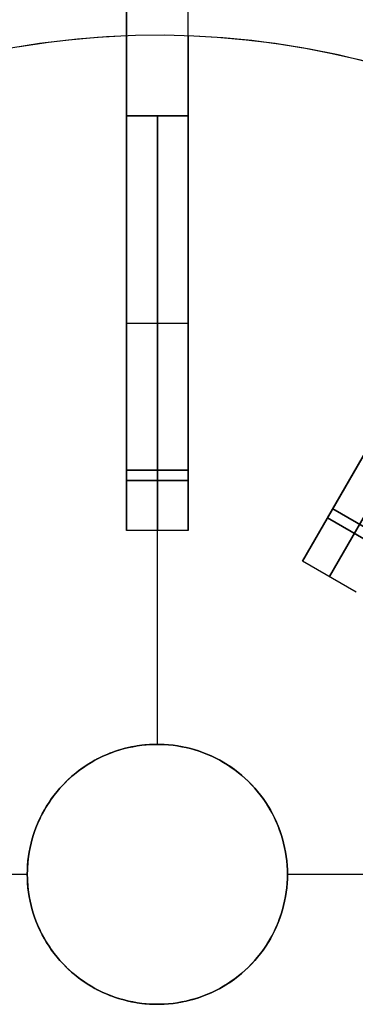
# Model space of a CAD drawing. Header units: millimetres. Extents: x 292 to 849, y 1637 to 2194.
# Tile 4 of 7: x 544 to 609, y 1890 to 2081. Entities that reach past the tile are written whole.
import ezdxf

# ---------------------------------------------------------------- set-up
doc = ezdxf.new("R2010")
doc.units = ezdxf.units.MM
for name, color, linetype in [('Core_Sketch1', 7, 'Continuous'), ('Core_Sketch2', 7, 'Continuous'), ('Rib_Sketch1', 7, 'Continuous'), ('Rib_Sketch4', 7, 'Continuous')]:
    doc.layers.add(name, color=color, linetype=linetype)

msp = doc.modelspace()

# ---------------------------------------------------------------- linework, layer by layer
at = {"color": 0, "linetype": 'ByBlock', "lineweight": -2}
for points in [[(564.78, 2012.32), (564.78, 2193.65)], [(576.78, 2012.32), (576.78, 2193.65)], [(564.78, 2077.83), (559.16, 2077.53), (553.56, 2077.03), (547.97, 2076.33), (542.41, 2075.45), (536.89, 2074.37), (531.41, 2073.1), (525.97, 2071.65), (520.59, 2070), (515.26, 2068.17), (510.01, 2066.16), (504.82, 2063.97), (499.72, 2061.6), (494.7, 2059.05)], [(564.78, 2077.83), (559.16, 2077.53), (553.56, 2077.03), (547.97, 2076.33), (542.41, 2075.45), (536.89, 2074.37), (531.41, 2073.1), (525.97, 2071.65), (520.59, 2070), (515.26, 2068.17), (510.01, 2066.16), (504.82, 2063.97), (499.72, 2061.6), (494.7, 2059.05)], [(564.78, 2077.83), (559.16, 2077.53), (553.56, 2077.03), (547.97, 2076.33), (542.41, 2075.45), (536.89, 2074.37), (531.41, 2073.1), (525.97, 2071.65), (520.59, 2070), (515.26, 2068.17), (510.01, 2066.16), (504.82, 2063.97), (499.72, 2061.6), (494.7, 2059.05)], [(564.78, 2077.83), (559.16, 2077.53), (553.56, 2077.03), (547.97, 2076.33), (542.41, 2075.45), (536.89, 2074.37), (531.41, 2073.1), (525.97, 2071.65), (520.59, 2070), (515.26, 2068.17), (510.01, 2066.16), (504.82, 2063.97), (499.72, 2061.6), (494.7, 2059.05)], [(564.78, 2077.83), (559.16, 2077.53), (553.56, 2077.03), (547.97, 2076.33), (542.41, 2075.45), (536.89, 2074.37), (531.41, 2073.1), (525.97, 2071.65), (520.59, 2070), (515.26, 2068.17), (510.01, 2066.16), (504.82, 2063.97), (499.72, 2061.6), (494.7, 2059.05)], [(564.78, 2077.83), (559.16, 2077.53), (553.56, 2077.03), (547.97, 2076.33), (542.41, 2075.45), (536.89, 2074.37), (531.41, 2073.1), (525.97, 2071.65), (520.59, 2070), (515.26, 2068.17), (510.01, 2066.16), (504.82, 2063.97), (499.72, 2061.6), (494.7, 2059.05)], [(564.78, 2077.83), (564.78, 2029.94)], [(564.78, 2029.94), (564.78, 2077.83)], [(564.78, 2077.83), (564.78, 2029.94)], [(564.78, 2029.94), (564.78, 2077.83)], [(646.86, 2059.05), (641.85, 2061.6), (636.74, 2063.97), (631.56, 2066.16), (626.3, 2068.17), (620.98, 2070), (615.6, 2071.65), (610.16, 2073.1), (604.68, 2074.37), (599.15, 2075.45), (593.59, 2076.33), (588.01, 2077.03), (582.4, 2077.53), (576.78, 2077.83)], [(646.86, 2059.05), (641.85, 2061.6), (636.74, 2063.97), (631.56, 2066.16), (626.3, 2068.17), (620.98, 2070), (615.6, 2071.65), (610.16, 2073.1), (604.68, 2074.37), (599.15, 2075.45), (593.59, 2076.33), (588.01, 2077.03), (582.4, 2077.53), (576.78, 2077.83)], [(646.86, 2059.05), (641.85, 2061.6), (636.74, 2063.97), (631.56, 2066.16), (626.3, 2068.17), (620.98, 2070), (615.6, 2071.65), (610.16, 2073.1), (604.68, 2074.37), (599.15, 2075.45), (593.59, 2076.33), (588.01, 2077.03), (582.4, 2077.53), (576.78, 2077.83)], [(646.86, 2059.05), (641.85, 2061.6), (636.74, 2063.97), (631.56, 2066.16), (626.3, 2068.17), (620.98, 2070), (615.6, 2071.65), (610.16, 2073.1), (604.68, 2074.37), (599.15, 2075.45), (593.59, 2076.33), (588.01, 2077.03), (582.4, 2077.53), (576.78, 2077.83)], [(576.78, 2029.94), (576.78, 2077.83)], [(576.78, 2077.83), (576.78, 2029.94)], [(576.78, 2029.94), (576.78, 2077.83)], [(576.78, 2077.83), (576.78, 2029.94)], [(646.86, 2059.05), (641.85, 2061.6), (636.74, 2063.97), (631.56, 2066.16), (626.3, 2068.17), (620.98, 2070), (615.6, 2071.65), (610.16, 2073.1), (604.68, 2074.37), (599.15, 2075.45), (593.59, 2076.33), (588.01, 2077.03), (582.4, 2077.53), (576.78, 2077.83)], [(646.86, 2059.05), (641.85, 2061.6), (636.74, 2063.97), (631.56, 2066.16), (626.3, 2068.17), (620.98, 2070), (615.6, 2071.65), (610.16, 2073.1), (604.68, 2074.37), (599.15, 2075.45), (593.59, 2076.33), (588.01, 2077.03), (582.4, 2077.53), (576.78, 2077.83)], [(564.78, 2062.36), (564.78, 1981.94)], [(564.78, 1981.94), (564.78, 2062.36)], [(576.78, 2062.36), (564.78, 2062.36)], [(564.78, 2062.36), (576.78, 2062.36)], [(570.78, 1981.94), (570.78, 2062.36)], [(570.78, 2062.36), (570.78, 1981.94)], [(576.78, 2062.36), (576.78, 1981.94)], [(576.78, 1981.94), (576.78, 2062.36)], [(639.13, 2045.65), (598.92, 1976.01)], [(598.92, 1976.01), (639.13, 2045.65)], [(604.12, 1973.01), (644.32, 2042.65)], [(644.32, 2042.65), (604.12, 1973.01)], [(564.78, 2029.94), (564.78, 1993.66)], [(564.78, 1991.62), (564.78, 2029.94)], [(564.78, 2029.94), (564.78, 1993.66)], [(564.78, 1991.62), (564.78, 2029.94)], [(576.78, 1993.66), (576.78, 2029.94)], [(576.78, 2029.94), (576.78, 1991.62)], [(576.78, 1991.62), (576.78, 2029.94)], [(576.78, 2029.94), (576.78, 1993.66)], [(564.78, 2022.15), (576.78, 2022.15)], [(564.78, 2022.15), (576.78, 2022.15)], [(603.76, 1984.39), (622.92, 2017.58)], [(603.76, 1984.39), (622.92, 2017.58)], [(622.92, 2017.58), (604.78, 1986.16)], [(622.92, 2017.58), (604.78, 1986.16)], [(564.78, 1993.66), (576.78, 1993.66)], [(576.78, 1993.66), (564.78, 1993.66)], [(570.78, 1940.48), (570.78, 1993.66)], [(570.78, 1940.48), (570.78, 1993.66)], [(576.78, 1991.62), (564.78, 1991.62)], [(564.78, 1991.62), (576.78, 1991.62)], [(570.78, 1940.48), (570.78, 1991.62)], [(570.78, 1940.48), (570.78, 1991.62)], [(604.78, 1986.16), (615.17, 1980.16)], [(615.17, 1980.16), (604.78, 1986.16)], [(614.15, 1978.39), (603.76, 1984.39)], [(603.76, 1984.39), (614.15, 1978.39)], [(576.78, 1981.94), (564.78, 1981.94)], [(576.78, 1981.94), (564.78, 1981.94)], [(609.31, 1970.01), (598.92, 1976.01)], [(609.31, 1970.01), (598.92, 1976.01)], [(595.98, 1915.28), (595.97, 1916.15), (595.92, 1917.01), (595.85, 1917.88), (595.74, 1918.74), (595.61, 1919.6), (595.44, 1920.46), (595.25, 1921.31), (595.03, 1922.15), (594.78, 1922.98), (594.5, 1923.8), (594.19, 1924.62), (593.85, 1925.42), (593.49, 1926.21), (593.1, 1926.99), (592.68, 1927.75), (592.23, 1928.5), (591.77, 1929.23), (591.27, 1929.95), (590.75, 1930.65), (590.21, 1931.33), (589.65, 1931.99), (589.06, 1932.63), (588.45, 1933.25), (587.82, 1933.85), (587.17, 1934.42), (586.49, 1934.98), (585.81, 1935.51), (585.1, 1936.01), (584.37, 1936.5), (583.63, 1936.95), (582.88, 1937.38), (582.11, 1937.79), (581.32, 1938.17), (580.53, 1938.52), (579.72, 1938.84), (578.9, 1939.13), (578.07, 1939.4), (577.23, 1939.64), (576.39, 1939.84), (575.54, 1940.02), (574.68, 1940.17), (573.82, 1940.29), (572.95, 1940.38), (572.09, 1940.44), (571.22, 1940.47), (570.35, 1940.47), (569.48, 1940.44), (568.61, 1940.38), (567.75, 1940.29), (566.88, 1940.17), (566.03, 1940.02), (565.18, 1939.84), (564.33, 1939.64), (563.49, 1939.4), (562.67, 1939.13), (561.85, 1938.84), (561.04, 1938.52), (560.24, 1938.17), (559.46, 1937.79), (558.69, 1937.38), (557.93, 1936.95), (557.19, 1936.5), (556.47, 1936.01), (555.76, 1935.51), (555.07, 1934.98), (554.4, 1934.42), (553.75, 1933.85), (553.12, 1933.25), (552.51, 1932.63), (551.92, 1931.99), (551.35, 1931.33), (550.81, 1930.65), (550.29, 1929.95), (549.8, 1929.23), (549.33, 1928.5), (548.89, 1927.75), (548.47, 1926.99), (548.08, 1926.21), (547.71, 1925.42), (547.38, 1924.62), (547.07, 1923.8), (546.79, 1922.98), (546.54, 1922.15), (546.31, 1921.31), (546.12, 1920.46), (545.96, 1919.6), (545.82, 1918.74), (545.72, 1917.88), (545.64, 1917.01), (545.6, 1916.15), (545.58, 1915.28)], [(545.58, 1915.28), (545.6, 1916.15), (545.64, 1917.01), (545.72, 1917.88), (545.82, 1918.74), (545.96, 1919.6), (546.12, 1920.46), (546.31, 1921.31), (546.54, 1922.15), (546.79, 1922.98), (547.07, 1923.8), (547.38, 1924.62), (547.71, 1925.42), (548.08, 1926.21), (548.47, 1926.99), (548.89, 1927.75), (549.33, 1928.5), (549.8, 1929.23), (550.29, 1929.95), (550.81, 1930.65), (551.35, 1931.33), (551.92, 1931.99), (552.51, 1932.63), (553.12, 1933.25), (553.75, 1933.85), (554.4, 1934.42), (555.07, 1934.98), (555.76, 1935.51), (556.47, 1936.01), (557.19, 1936.5), (557.93, 1936.95), (558.69, 1937.38), (559.46, 1937.79), (560.24, 1938.17), (561.04, 1938.52), (561.85, 1938.84), (562.67, 1939.13), (563.49, 1939.4), (564.33, 1939.64), (565.18, 1939.84), (566.03, 1940.02), (566.88, 1940.17), (567.75, 1940.29), (568.61, 1940.38), (569.48, 1940.44), (570.35, 1940.47), (571.22, 1940.47), (572.09, 1940.44), (572.95, 1940.38), (573.82, 1940.29), (574.68, 1940.17), (575.54, 1940.02), (576.39, 1939.84), (577.23, 1939.64), (578.07, 1939.4), (578.9, 1939.13), (579.72, 1938.84), (580.53, 1938.52), (581.32, 1938.17), (582.11, 1937.79), (582.88, 1937.38), (583.63, 1936.95), (584.37, 1936.5), (585.1, 1936.01), (585.81, 1935.51), (586.49, 1934.98), (587.17, 1934.42), (587.82, 1933.85), (588.45, 1933.25), (589.06, 1932.63), (589.65, 1931.99), (590.21, 1931.33), (590.75, 1930.65), (591.27, 1929.95), (591.77, 1929.23), (592.23, 1928.5), (592.68, 1927.75), (593.1, 1926.99), (593.49, 1926.21), (593.85, 1925.42), (594.19, 1924.62), (594.5, 1923.8), (594.78, 1922.98), (595.03, 1922.15), (595.25, 1921.31), (595.44, 1920.46), (595.61, 1919.6), (595.74, 1918.74), (595.85, 1917.88), (595.92, 1917.01), (595.97, 1916.15), (595.98, 1915.28)], [(595.98, 1915.28), (595.97, 1916.15), (595.92, 1917.01), (595.85, 1917.88), (595.74, 1918.74), (595.61, 1919.6), (595.44, 1920.46), (595.25, 1921.31), (595.03, 1922.15), (594.78, 1922.98), (594.5, 1923.8), (594.19, 1924.62), (593.85, 1925.42), (593.49, 1926.21), (593.1, 1926.99), (592.68, 1927.75), (592.23, 1928.5), (591.77, 1929.23), (591.27, 1929.95), (590.75, 1930.65), (590.21, 1931.33), (589.65, 1931.99), (589.06, 1932.63), (588.45, 1933.25), (587.82, 1933.85), (587.17, 1934.42), (586.49, 1934.98), (585.81, 1935.51), (585.1, 1936.01), (584.37, 1936.5), (583.63, 1936.95), (582.88, 1937.38), (582.11, 1937.79), (581.32, 1938.17), (580.53, 1938.52), (579.72, 1938.84), (578.9, 1939.13), (578.07, 1939.4), (577.23, 1939.64), (576.39, 1939.84), (575.54, 1940.02), (574.68, 1940.17), (573.82, 1940.29), (572.95, 1940.38), (572.09, 1940.44), (571.22, 1940.47), (570.35, 1940.47), (569.48, 1940.44), (568.61, 1940.38), (567.75, 1940.29), (566.88, 1940.17), (566.03, 1940.02), (565.18, 1939.84), (564.33, 1939.64), (563.49, 1939.4), (562.67, 1939.13), (561.85, 1938.84), (561.04, 1938.52), (560.24, 1938.17), (559.46, 1937.79), (558.69, 1937.38), (557.93, 1936.95), (557.19, 1936.5), (556.47, 1936.01), (555.76, 1935.51), (555.07, 1934.98), (554.4, 1934.42), (553.75, 1933.85), (553.12, 1933.25), (552.51, 1932.63), (551.92, 1931.99), (551.35, 1931.33), (550.81, 1930.65), (550.29, 1929.95), (549.8, 1929.23), (549.33, 1928.5), (548.89, 1927.75), (548.47, 1926.99), (548.08, 1926.21), (547.71, 1925.42), (547.38, 1924.62), (547.07, 1923.8), (546.79, 1922.98), (546.54, 1922.15), (546.31, 1921.31), (546.12, 1920.46), (545.96, 1919.6), (545.82, 1918.74), (545.72, 1917.88), (545.64, 1917.01), (545.6, 1916.15), (545.58, 1915.28)], [(545.58, 1915.28), (545.6, 1916.15), (545.64, 1917.01), (545.72, 1917.88), (545.82, 1918.74), (545.96, 1919.6), (546.12, 1920.46), (546.31, 1921.31), (546.54, 1922.15), (546.79, 1922.98), (547.07, 1923.8), (547.38, 1924.62), (547.71, 1925.42), (548.08, 1926.21), (548.47, 1926.99), (548.89, 1927.75), (549.33, 1928.5), (549.8, 1929.23), (550.29, 1929.95), (550.81, 1930.65), (551.35, 1931.33), (551.92, 1931.99), (552.51, 1932.63), (553.12, 1933.25), (553.75, 1933.85), (554.4, 1934.42), (555.07, 1934.98), (555.76, 1935.51), (556.47, 1936.01), (557.19, 1936.5), (557.93, 1936.95), (558.69, 1937.38), (559.46, 1937.79), (560.24, 1938.17), (561.04, 1938.52), (561.85, 1938.84), (562.67, 1939.13), (563.49, 1939.4), (564.33, 1939.64), (565.18, 1939.84), (566.03, 1940.02), (566.88, 1940.17), (567.75, 1940.29), (568.61, 1940.38), (569.48, 1940.44), (570.35, 1940.47), (571.22, 1940.47), (572.09, 1940.44), (572.95, 1940.38), (573.82, 1940.29), (574.68, 1940.17), (575.54, 1940.02), (576.39, 1939.84), (577.23, 1939.64), (578.07, 1939.4), (578.9, 1939.13), (579.72, 1938.84), (580.53, 1938.52), (581.32, 1938.17), (582.11, 1937.79), (582.88, 1937.38), (583.63, 1936.95), (584.37, 1936.5), (585.1, 1936.01), (585.81, 1935.51), (586.49, 1934.98), (587.17, 1934.42), (587.82, 1933.85), (588.45, 1933.25), (589.06, 1932.63), (589.65, 1931.99), (590.21, 1931.33), (590.75, 1930.65), (591.27, 1929.95), (591.77, 1929.23), (592.23, 1928.5), (592.68, 1927.75), (593.1, 1926.99), (593.49, 1926.21), (593.85, 1925.42), (594.19, 1924.62), (594.5, 1923.8), (594.78, 1922.98), (595.03, 1922.15), (595.25, 1921.31), (595.44, 1920.46), (595.61, 1919.6), (595.74, 1918.74), (595.85, 1917.88), (595.92, 1917.01), (595.97, 1916.15), (595.98, 1915.28)], [(492.4, 1915.28), (545.58, 1915.28)], [(492.4, 1915.28), (545.58, 1915.28)], [(494.44, 1915.28), (545.58, 1915.28)], [(494.44, 1915.28), (545.58, 1915.28)], [(545.58, 1915.28), (545.6, 1914.41), (545.64, 1913.54), (545.72, 1912.67), (545.82, 1911.81), (545.96, 1910.95), (546.12, 1910.09), (546.31, 1909.24), (546.54, 1908.4), (546.79, 1907.57), (547.07, 1906.75), (547.38, 1905.93), (547.71, 1905.13), (548.08, 1904.34), (548.47, 1903.56), (548.89, 1902.8), (549.33, 1902.05), (549.8, 1901.32), (550.29, 1900.6), (550.81, 1899.91), (551.35, 1899.23), (551.92, 1898.56), (552.51, 1897.92), (553.12, 1897.3), (553.75, 1896.7), (554.4, 1896.13), (555.07, 1895.57), (555.76, 1895.04), (556.47, 1894.54), (557.19, 1894.05), (557.93, 1893.6), (558.69, 1893.17), (559.46, 1892.76), (560.24, 1892.39), (561.04, 1892.04), (561.85, 1891.71), (562.67, 1891.42), (563.49, 1891.15), (564.33, 1890.92), (565.18, 1890.71), (566.03, 1890.53), (566.88, 1890.38), (567.75, 1890.26), (568.61, 1890.17), (569.48, 1890.11), (570.35, 1890.08), (571.22, 1890.08), (572.09, 1890.11), (572.95, 1890.17), (573.82, 1890.26), (574.68, 1890.38), (575.54, 1890.53), (576.39, 1890.71), (577.23, 1890.92), (578.07, 1891.15), (578.9, 1891.42), (579.72, 1891.71), (580.53, 1892.04), (581.32, 1892.39), (582.11, 1892.76), (582.88, 1893.17), (583.63, 1893.6), (584.37, 1894.05), (585.1, 1894.54), (585.81, 1895.04), (586.49, 1895.57), (587.17, 1896.13), (587.82, 1896.7), (588.45, 1897.3), (589.06, 1897.92), (589.65, 1898.56), (590.21, 1899.23), (590.75, 1899.91), (591.27, 1900.6), (591.77, 1901.32), (592.23, 1902.05), (592.68, 1902.8), (593.1, 1903.56), (593.49, 1904.34), (593.85, 1905.13), (594.19, 1905.93), (594.5, 1906.75), (594.78, 1907.57), (595.03, 1908.4), (595.25, 1909.24), (595.44, 1910.09), (595.61, 1910.95), (595.74, 1911.81), (595.85, 1912.67), (595.92, 1913.54), (595.97, 1914.41), (595.98, 1915.28)], [(595.98, 1915.28), (595.97, 1914.41), (595.92, 1913.54), (595.85, 1912.67), (595.74, 1911.81), (595.61, 1910.95), (595.44, 1910.09), (595.25, 1909.24), (595.03, 1908.4), (594.78, 1907.57), (594.5, 1906.75), (594.19, 1905.93), (593.85, 1905.13), (593.49, 1904.34), (593.1, 1903.56), (592.68, 1902.8), (592.23, 1902.05), (591.77, 1901.32), (591.27, 1900.6), (590.75, 1899.91), (590.21, 1899.23), (589.65, 1898.56), (589.06, 1897.92), (588.45, 1897.3), (587.82, 1896.7), (587.17, 1896.13), (586.49, 1895.57), (585.81, 1895.04), (585.1, 1894.54), (584.37, 1894.05), (583.63, 1893.6), (582.88, 1893.17), (582.11, 1892.76), (581.32, 1892.39), (580.53, 1892.04), (579.72, 1891.71), (578.9, 1891.42), (578.07, 1891.15), (577.23, 1890.92), (576.39, 1890.71), (575.54, 1890.53), (574.68, 1890.38), (573.82, 1890.26), (572.95, 1890.17), (572.09, 1890.11), (571.22, 1890.08), (570.35, 1890.08), (569.48, 1890.11), (568.61, 1890.17), (567.75, 1890.26), (566.88, 1890.38), (566.03, 1890.53), (565.18, 1890.71), (564.33, 1890.92), (563.49, 1891.15), (562.67, 1891.42), (561.85, 1891.71), (561.04, 1892.04), (560.24, 1892.39), (559.46, 1892.76), (558.69, 1893.17), (557.93, 1893.6), (557.19, 1894.05), (556.47, 1894.54), (555.76, 1895.04), (555.07, 1895.57), (554.4, 1896.13), (553.75, 1896.7), (553.12, 1897.3), (552.51, 1897.92), (551.92, 1898.56), (551.35, 1899.23), (550.81, 1899.91), (550.29, 1900.6), (549.8, 1901.32), (549.33, 1902.05), (548.89, 1902.8), (548.47, 1903.56), (548.08, 1904.34), (547.71, 1905.13), (547.38, 1905.93), (547.07, 1906.75), (546.79, 1907.57), (546.54, 1908.4), (546.31, 1909.24), (546.12, 1910.09), (545.96, 1910.95), (545.82, 1911.81), (545.72, 1912.67), (545.64, 1913.54), (545.6, 1914.41), (545.58, 1915.28)], [(545.58, 1915.28), (545.6, 1914.41), (545.64, 1913.54), (545.72, 1912.67), (545.82, 1911.81), (545.96, 1910.95), (546.12, 1910.09), (546.31, 1909.24), (546.54, 1908.4), (546.79, 1907.57), (547.07, 1906.75), (547.38, 1905.93), (547.71, 1905.13), (548.08, 1904.34), (548.47, 1903.56), (548.89, 1902.8), (549.33, 1902.05), (549.8, 1901.32), (550.29, 1900.6), (550.81, 1899.91), (551.35, 1899.23), (551.92, 1898.56), (552.51, 1897.92), (553.12, 1897.3), (553.75, 1896.7), (554.4, 1896.13), (555.07, 1895.57), (555.76, 1895.04), (556.47, 1894.54), (557.19, 1894.05), (557.93, 1893.6), (558.69, 1893.17), (559.46, 1892.76), (560.24, 1892.39), (561.04, 1892.04), (561.85, 1891.71), (562.67, 1891.42), (563.49, 1891.15), (564.33, 1890.92), (565.18, 1890.71), (566.03, 1890.53), (566.88, 1890.38), (567.75, 1890.26), (568.61, 1890.17), (569.48, 1890.11), (570.35, 1890.08), (571.22, 1890.08), (572.09, 1890.11), (572.95, 1890.17), (573.82, 1890.26), (574.68, 1890.38), (575.54, 1890.53), (576.39, 1890.71), (577.23, 1890.92), (578.07, 1891.15), (578.9, 1891.42), (579.72, 1891.71), (580.53, 1892.04), (581.32, 1892.39), (582.11, 1892.76), (582.88, 1893.17), (583.63, 1893.6), (584.37, 1894.05), (585.1, 1894.54), (585.81, 1895.04), (586.49, 1895.57), (587.17, 1896.13), (587.82, 1896.7), (588.45, 1897.3), (589.06, 1897.92), (589.65, 1898.56), (590.21, 1899.23), (590.75, 1899.91), (591.27, 1900.6), (591.77, 1901.32), (592.23, 1902.05), (592.68, 1902.8), (593.1, 1903.56), (593.49, 1904.34), (593.85, 1905.13), (594.19, 1905.93), (594.5, 1906.75), (594.78, 1907.57), (595.03, 1908.4), (595.25, 1909.24), (595.44, 1910.09), (595.61, 1910.95), (595.74, 1911.81), (595.85, 1912.67), (595.92, 1913.54), (595.97, 1914.41), (595.98, 1915.28)], [(595.98, 1915.28), (595.97, 1914.41), (595.92, 1913.54), (595.85, 1912.67), (595.74, 1911.81), (595.61, 1910.95), (595.44, 1910.09), (595.25, 1909.24), (595.03, 1908.4), (594.78, 1907.57), (594.5, 1906.75), (594.19, 1905.93), (593.85, 1905.13), (593.49, 1904.34), (593.1, 1903.56), (592.68, 1902.8), (592.23, 1902.05), (591.77, 1901.32), (591.27, 1900.6), (590.75, 1899.91), (590.21, 1899.23), (589.65, 1898.56), (589.06, 1897.92), (588.45, 1897.3), (587.82, 1896.7), (587.17, 1896.13), (586.49, 1895.57), (585.81, 1895.04), (585.1, 1894.54), (584.37, 1894.05), (583.63, 1893.6), (582.88, 1893.17), (582.11, 1892.76), (581.32, 1892.39), (580.53, 1892.04), (579.72, 1891.71), (578.9, 1891.42), (578.07, 1891.15), (577.23, 1890.92), (576.39, 1890.71), (575.54, 1890.53), (574.68, 1890.38), (573.82, 1890.26), (572.95, 1890.17), (572.09, 1890.11), (571.22, 1890.08), (570.35, 1890.08), (569.48, 1890.11), (568.61, 1890.17), (567.75, 1890.26), (566.88, 1890.38), (566.03, 1890.53), (565.18, 1890.71), (564.33, 1890.92), (563.49, 1891.15), (562.67, 1891.42), (561.85, 1891.71), (561.04, 1892.04), (560.24, 1892.39), (559.46, 1892.76), (558.69, 1893.17), (557.93, 1893.6), (557.19, 1894.05), (556.47, 1894.54), (555.76, 1895.04), (555.07, 1895.57), (554.4, 1896.13), (553.75, 1896.7), (553.12, 1897.3), (552.51, 1897.92), (551.92, 1898.56), (551.35, 1899.23), (550.81, 1899.91), (550.29, 1900.6), (549.8, 1901.32), (549.33, 1902.05), (548.89, 1902.8), (548.47, 1903.56), (548.08, 1904.34), (547.71, 1905.13), (547.38, 1905.93), (547.07, 1906.75), (546.79, 1907.57), (546.54, 1908.4), (546.31, 1909.24), (546.12, 1910.09), (545.96, 1910.95), (545.82, 1911.81), (545.72, 1912.67), (545.64, 1913.54), (545.6, 1914.41), (545.58, 1915.28)], [(595.98, 1915.28), (647.12, 1915.28)], [(595.98, 1915.28), (649.16, 1915.28)], [(595.98, 1915.28), (647.12, 1915.28)], [(595.98, 1915.28), (649.16, 1915.28)]]:
    msp.add_lwpolyline(points, dxfattribs=at)
at = {"color": 0, "linetype": 'ByBlock', "lineweight": -2, "extrusion": (1, 0, 0)}
for points in [[(2062.36, -516), (2066.46, -515.93), (2070.56, -515.72), (2074.65, -515.37), (2078.73, -514.88), (2082.79, -514.25), (2086.82, -513.48), (2090.83, -512.57), (2094.8, -511.53), (2098.73, -510.35), (2102.63, -509.04), (2106.47, -507.6), (2110.26, -506.02), (2114, -504.32), (2117.67, -502.49), (2121.29, -500.53), (2124.83, -498.46), (2128.3, -496.26), (2131.69, -493.94), (2135, -491.51), (2138.23, -488.97), (2141.36, -486.32), (2144.41, -483.57), (2147.35, -480.71), (2150.2, -477.75), (2152.95, -474.7), (2155.59, -471.55), (2158.12, -468.32), (2160.54, -465), (2162.84, -461.6), (2165.03, -458.12), (2167.09, -454.57), (2169.03, -450.95), (2170.85, -447.27), (2172.54, -443.53), (2174.1, -439.73), (2175.53, -435.88), (2176.83, -431.99), (2178, -428.05), (2179.03, -424.07), (2179.92, -420.06), (2180.67, -416.03), (2181.29, -411.97)], [(2181.29, -42.03), (2180.67, -37.97), (2179.92, -33.94), (2179.03, -29.93), (2178, -25.95), (2176.83, -22.01), (2175.53, -18.12), (2174.1, -14.27), (2172.54, -10.47), (2170.85, -6.73), (2169.03, -3.05), (2167.09, 0.57), (2165.03, 4.12), (2162.84, 7.6), (2160.54, 11), (2158.12, 14.32), (2155.59, 17.55), (2152.95, 20.7), (2150.2, 23.75), (2147.35, 26.71), (2144.41, 29.57), (2141.36, 32.32), (2138.23, 34.97), (2135, 37.51), (2131.69, 39.94), (2128.3, 42.26), (2124.83, 44.46), (2121.29, 46.53), (2117.67, 48.49), (2114, 50.32), (2110.26, 52.02), (2106.47, 53.6), (2102.63, 55.04), (2098.73, 56.35), (2094.8, 57.53), (2090.83, 58.57), (2086.82, 59.48), (2082.79, 60.25), (2078.73, 60.88), (2074.65, 61.37), (2070.56, 61.72), (2066.46, 61.93), (2062.36, 62)], [(2062.36, -516), (2066.46, -515.93), (2070.56, -515.72), (2074.65, -515.37), (2078.73, -514.88), (2082.79, -514.25), (2086.82, -513.48), (2090.83, -512.57), (2094.8, -511.53), (2098.73, -510.35), (2102.63, -509.04), (2106.47, -507.6), (2110.26, -506.02), (2114, -504.32), (2117.67, -502.49), (2121.29, -500.53), (2124.83, -498.46), (2128.3, -496.26), (2131.69, -493.94), (2135, -491.51), (2138.23, -488.97), (2141.36, -486.32), (2144.41, -483.57), (2147.35, -480.71), (2150.2, -477.75), (2152.95, -474.7), (2155.59, -471.55), (2158.12, -468.32), (2160.54, -465), (2162.84, -461.6), (2165.03, -458.12), (2167.09, -454.57), (2169.03, -450.95), (2170.85, -447.27), (2172.54, -443.53), (2174.1, -439.73), (2175.53, -435.88), (2176.83, -431.99), (2178, -428.05), (2179.03, -424.07), (2179.92, -420.06), (2180.67, -416.03), (2181.29, -411.97)], [(2181.29, -42.03), (2180.67, -37.97), (2179.92, -33.94), (2179.03, -29.93), (2178, -25.95), (2176.83, -22.01), (2175.53, -18.12), (2174.1, -14.27), (2172.54, -10.47), (2170.85, -6.73), (2169.03, -3.05), (2167.09, 0.57), (2165.03, 4.12), (2162.84, 7.6), (2160.54, 11), (2158.12, 14.32), (2155.59, 17.55), (2152.95, 20.7), (2150.2, 23.75), (2147.35, 26.71), (2144.41, 29.57), (2141.36, 32.32), (2138.23, 34.97), (2135, 37.51), (2131.69, 39.94), (2128.3, 42.26), (2124.83, 44.46), (2121.29, 46.53), (2117.67, 48.49), (2114, 50.32), (2110.26, 52.02), (2106.47, 53.6), (2102.63, 55.04), (2098.73, 56.35), (2094.8, 57.53), (2090.83, 58.57), (2086.82, 59.48), (2082.79, 60.25), (2078.73, 60.88), (2074.65, 61.37), (2070.56, 61.72), (2066.46, 61.93), (2062.36, 62)], [(2181.29, -411.97), (2180.67, -416.03), (2179.92, -420.06), (2179.03, -424.07), (2178, -428.05), (2176.83, -431.99), (2175.53, -435.88), (2174.1, -439.73), (2172.54, -443.53), (2170.85, -447.27), (2169.03, -450.95), (2167.09, -454.57), (2165.03, -458.12), (2162.84, -461.6), (2160.54, -465), (2158.12, -468.32), (2155.59, -471.55), (2152.95, -474.7), (2150.2, -477.75), (2147.35, -480.71), (2144.41, -483.57), (2141.36, -486.32), (2138.23, -488.97), (2135, -491.51), (2131.69, -493.94), (2128.3, -496.26), (2124.83, -498.46), (2121.29, -500.53), (2117.67, -502.49), (2114, -504.32), (2110.26, -506.02), (2106.47, -507.6), (2102.63, -509.04), (2098.73, -510.35), (2094.8, -511.53), (2090.83, -512.57), (2086.82, -513.48), (2082.79, -514.25), (2078.73, -514.88), (2074.65, -515.37), (2070.56, -515.72), (2066.46, -515.93), (2062.36, -516)], [(2062.36, 62), (2066.46, 61.93), (2070.56, 61.72), (2074.65, 61.37), (2078.73, 60.88), (2082.79, 60.25), (2086.82, 59.48), (2090.83, 58.57), (2094.8, 57.53), (2098.73, 56.35), (2102.63, 55.04), (2106.47, 53.6), (2110.26, 52.02), (2114, 50.32), (2117.67, 48.49), (2121.29, 46.53), (2124.83, 44.46), (2128.3, 42.26), (2131.69, 39.94), (2135, 37.51), (2138.23, 34.97), (2141.36, 32.32), (2144.41, 29.57), (2147.35, 26.71), (2150.2, 23.75), (2152.95, 20.7), (2155.59, 17.55), (2158.12, 14.32), (2160.54, 11), (2162.84, 7.6), (2165.03, 4.12), (2167.09, 0.57), (2169.03, -3.05), (2170.85, -6.73), (2172.54, -10.47), (2174.1, -14.27), (2175.53, -18.12), (2176.83, -22.01), (2178, -25.95), (2179.03, -29.93), (2179.92, -33.94), (2180.67, -37.97), (2181.29, -42.03)], [(2077.83, -454), (2077.83, -466)], [(2077.83, 12), (2077.83, 0)], [(2077.83, -466), (2077.83, -454)], [(2077.83, 0), (2077.83, 12)], [(1993.66, 0), (1998.21, -29.48), (2002.12, -58.91), (2005.37, -88.25), (2008, -117.48), (2009.99, -146.59), (2011.37, -175.57), (2012.13, -204.38), (2012.3, -233.02), (2011.89, -261.47), (2010.9, -289.71), (2009.35, -317.73), (2007.26, -345.51), (2004.62, -373.04), (2001.47, -400.31), (1997.81, -427.3), (1993.66, -454)], [(1993.66, -454), (1997.81, -427.3), (2001.47, -400.31), (2004.62, -373.04), (2007.26, -345.51), (2009.35, -317.73), (2010.9, -289.71), (2011.89, -261.47), (2012.3, -233.02), (2012.13, -204.38), (2011.37, -175.57), (2009.99, -146.59), (2008, -117.48), (2005.37, -88.25), (2002.12, -58.91), (1998.21, -29.48), (1993.66, 0)], [(1993.66, -454), (1997.81, -427.3), (2001.47, -400.31), (2004.62, -373.04), (2007.26, -345.51), (2009.35, -317.73), (2010.9, -289.71), (2011.89, -261.47), (2012.3, -233.02), (2012.13, -204.38), (2011.37, -175.57), (2009.99, -146.59), (2008, -117.48), (2005.37, -88.25), (2002.12, -58.91), (1998.21, -29.48), (1993.66, 0)], [(1981.94, 62), (1987.03, 36.95), (1991.62, 12)], [(1991.62, -466), (1987.01, -491.04), (1981.94, -516)], [(1991.62, 12), (1987.03, 36.95), (1981.94, 62)], [(1981.94, -516), (1987.01, -491.04), (1991.62, -466)], [(1991.62, 12), (1987.03, 36.95), (1981.94, 62)], [(1991.62, -466), (1987.01, -491.04), (1981.94, -516)], [(1940.48, -466), (1940.48, -454)], [(1940.48, 0), (1940.48, 12)], [(1915.28, -466), (1915.28, -454)], [(1915.28, 0), (1915.28, 12)], [(1915.28, -466), (1915.28, -454)], [(1915.28, 0), (1915.28, 12)]]:
    msp.add_lwpolyline(points, dxfattribs=at)
at = {"color": 0, "linetype": 'ByBlock', "lineweight": -2, "extrusion": (0.866025, -0.5, -1.13584e-15)}
msp.add_lwpolyline([(2022.45, 0), (2027.01, -29.48), (2030.91, -58.91), (2034.17, -88.24), (2036.79, -117.48), (2038.78, -146.59), (2040.16, -175.56), (2040.93, -204.38), (2041.1, -233.02), (2040.68, -261.47), (2039.7, -289.71), (2038.15, -317.73), (2036.05, -345.51), (2033.42, -373.04), (2030.26, -400.3), (2026.6, -427.3), (2022.45, -454)], dxfattribs=at)
at = {"color": 0, "linetype": 'ByBlock', "lineweight": -2, "extrusion": (0.866025, -0.5, 3.68665e-14)}
msp.add_lwpolyline([(2010.74, 62), (2015.82, 36.95), (2020.41, 12)], dxfattribs=at)
at = {"color": 0, "linetype": 'ByBlock', "lineweight": -2, "extrusion": (0.866025, -0.5, 8.71522e-14)}
msp.add_lwpolyline([(2020.41, -466), (2015.8, -491.04), (2010.74, -516)], dxfattribs=at)
at = {"color": 0, "linetype": 'ByBlock', "lineweight": -2, "extrusion": (0.866025, -0.5, 4.79556e-14)}
msp.add_lwpolyline([(2020.41, 12), (2015.82, 36.95), (2010.74, 62)], dxfattribs=at)
at = {"color": 0, "linetype": 'ByBlock', "lineweight": -2, "extrusion": (0.866025, -0.5, 5.19876e-14)}
msp.add_lwpolyline([(2010.74, -516), (2015.8, -491.04), (2020.41, -466)], dxfattribs=at)
at = {"color": 0, "linetype": 'ByBlock', "lineweight": -2}
msp.add_lwpolyline([(595.98, 1915.28), (595.97, 1916.15), (595.92, 1917.02), (595.85, 1917.9), (595.74, 1918.76), (595.6, 1919.63), (595.44, 1920.49), (595.24, 1921.34), (595.02, 1922.18), (594.76, 1923.02), (594.48, 1923.85), (594.17, 1924.67), (593.83, 1925.47), (593.46, 1926.27), (593.06, 1927.05), (592.64, 1927.81), (592.19, 1928.56), (591.72, 1929.3), (591.22, 1930.02), (590.7, 1930.72), (590.15, 1931.4), (589.58, 1932.06), (588.98, 1932.7), (588.37, 1933.33), (587.73, 1933.92), (587.07, 1934.5), (586.4, 1935.06), (585.7, 1935.59), (584.99, 1936.09), (584.26, 1936.57), (583.51, 1937.03), (582.75, 1937.45), (581.97, 1937.86), (581.18, 1938.23), (580.38, 1938.58), (579.56, 1938.9), (578.74, 1939.19), (577.9, 1939.45), (577.06, 1939.68), (576.21, 1939.88), (575.35, 1940.06), (574.49, 1940.2), (573.62, 1940.32), (572.75, 1940.4), (571.88, 1940.45), (571, 1940.47), (570.13, 1940.47), (569.25, 1940.43), (568.38, 1940.36), (567.51, 1940.26), (566.65, 1940.13), (565.79, 1939.98), (564.93, 1939.79), (564.08, 1939.57), (563.25, 1939.32), (562.42, 1939.05), (561.6, 1938.74), (560.79, 1938.41), (559.99, 1938.05), (559.21, 1937.66), (558.44, 1937.24), (557.68, 1936.8), (556.94, 1936.33), (556.22, 1935.84), (555.51, 1935.32), (554.83, 1934.78), (554.16, 1934.22), (553.51, 1933.63), (552.89, 1933.02), (552.28, 1932.39), (551.7, 1931.73), (551.14, 1931.06), (550.6, 1930.37), (550.09, 1929.66), (549.6, 1928.93), (549.14, 1928.19), (548.71, 1927.43), (548.3, 1926.66), (547.92, 1925.87), (547.56, 1925.07), (547.24, 1924.26), (546.94, 1923.44), (546.67, 1922.6), (546.43, 1921.76), (546.22, 1920.91), (546.04, 1920.06), (545.89, 1919.2), (545.77, 1918.33), (545.68, 1917.46), (545.62, 1916.59), (545.59, 1915.71), (545.59, 1914.84), (545.62, 1913.96), (545.68, 1913.09), (545.77, 1912.22), (545.89, 1911.36), (546.04, 1910.49), (546.22, 1909.64), (546.43, 1908.79), (546.67, 1907.95), (546.94, 1907.11), (547.24, 1906.29), (547.56, 1905.48), (547.92, 1904.68), (548.3, 1903.89), (548.71, 1903.12), (549.14, 1902.36), (549.6, 1901.62), (550.09, 1900.89), (550.6, 1900.18), (551.14, 1899.49), (551.7, 1898.82), (552.28, 1898.17), (552.89, 1897.53), (553.51, 1896.92), (554.16, 1896.34), (554.83, 1895.77), (555.51, 1895.23), (556.22, 1894.71), (556.94, 1894.22), (557.68, 1893.75), (558.44, 1893.31), (559.21, 1892.89), (559.99, 1892.5), (560.79, 1892.14), (561.6, 1891.81), (562.42, 1891.51), (563.25, 1891.23), (564.08, 1890.98), (564.93, 1890.76), (565.79, 1890.58), (566.65, 1890.42), (567.51, 1890.29), (568.38, 1890.19), (569.25, 1890.12), (570.13, 1890.08), (571, 1890.08), (571.88, 1890.1), (572.75, 1890.15), (573.62, 1890.24), (574.49, 1890.35), (575.35, 1890.49), (576.21, 1890.67), (577.06, 1890.87), (577.9, 1891.1), (578.74, 1891.36), (579.56, 1891.65), (580.38, 1891.97), (581.18, 1892.32), (581.97, 1892.69), (582.75, 1893.1), (583.51, 1893.53), (584.26, 1893.98), (584.99, 1894.46), (585.7, 1894.97), (586.4, 1895.5), (587.07, 1896.05), (587.73, 1896.63), (588.37, 1897.23), (588.98, 1897.85), (589.58, 1898.49), (590.15, 1899.15), (590.7, 1899.83), (591.22, 1900.53), (591.72, 1901.25), (592.19, 1901.99), (592.64, 1902.74), (593.06, 1903.51), (593.46, 1904.29), (593.83, 1905.08), (594.17, 1905.89), (594.48, 1906.7), (594.76, 1907.53), (595.02, 1908.37), (595.24, 1909.21), (595.44, 1910.06), (595.6, 1910.92), (595.74, 1911.79), (595.85, 1912.66), (595.92, 1913.53), (595.97, 1914.4)], close=True, dxfattribs=at)
msp.add_lwpolyline([(595.98, 1915.28), (595.97, 1916.15), (595.92, 1917.02), (595.85, 1917.9), (595.74, 1918.76), (595.6, 1919.63), (595.44, 1920.49), (595.24, 1921.34), (595.02, 1922.18), (594.76, 1923.02), (594.48, 1923.85), (594.17, 1924.67), (593.83, 1925.47), (593.46, 1926.27), (593.06, 1927.05), (592.64, 1927.81), (592.19, 1928.56), (591.72, 1929.3), (591.22, 1930.02), (590.7, 1930.72), (590.15, 1931.4), (589.58, 1932.06), (588.98, 1932.7), (588.37, 1933.33), (587.73, 1933.92), (587.07, 1934.5), (586.4, 1935.06), (585.7, 1935.59), (584.99, 1936.09), (584.26, 1936.57), (583.51, 1937.03), (582.75, 1937.45), (581.97, 1937.86), (581.18, 1938.23), (580.38, 1938.58), (579.56, 1938.9), (578.74, 1939.19), (577.9, 1939.45), (577.06, 1939.68), (576.21, 1939.88), (575.35, 1940.06), (574.49, 1940.2), (573.62, 1940.32), (572.75, 1940.4), (571.88, 1940.45), (571, 1940.47), (570.13, 1940.47), (569.25, 1940.43), (568.38, 1940.36), (567.51, 1940.26), (566.65, 1940.13), (565.79, 1939.98), (564.93, 1939.79), (564.08, 1939.57), (563.25, 1939.32), (562.42, 1939.05), (561.6, 1938.74), (560.79, 1938.41), (559.99, 1938.05), (559.21, 1937.66), (558.44, 1937.24), (557.68, 1936.8), (556.94, 1936.33), (556.22, 1935.84), (555.51, 1935.32), (554.83, 1934.78), (554.16, 1934.22), (553.51, 1933.63), (552.89, 1933.02), (552.28, 1932.39), (551.7, 1931.73), (551.14, 1931.06), (550.6, 1930.37), (550.09, 1929.66), (549.6, 1928.93), (549.14, 1928.19), (548.71, 1927.43), (548.3, 1926.66), (547.92, 1925.87), (547.56, 1925.07), (547.24, 1924.26), (546.94, 1923.44), (546.67, 1922.6), (546.43, 1921.76), (546.22, 1920.91), (546.04, 1920.06), (545.89, 1919.2), (545.77, 1918.33), (545.68, 1917.46), (545.62, 1916.59), (545.59, 1915.71), (545.59, 1914.84), (545.62, 1913.96), (545.68, 1913.09), (545.77, 1912.22), (545.89, 1911.36), (546.04, 1910.49), (546.22, 1909.64), (546.43, 1908.79), (546.67, 1907.95), (546.94, 1907.11), (547.24, 1906.29), (547.56, 1905.48), (547.92, 1904.68), (548.3, 1903.89), (548.71, 1903.12), (549.14, 1902.36), (549.6, 1901.62), (550.09, 1900.89), (550.6, 1900.18), (551.14, 1899.49), (551.7, 1898.82), (552.28, 1898.17), (552.89, 1897.53), (553.51, 1896.92), (554.16, 1896.34), (554.83, 1895.77), (555.51, 1895.23), (556.22, 1894.71), (556.94, 1894.22), (557.68, 1893.75), (558.44, 1893.31), (559.21, 1892.89), (559.99, 1892.5), (560.79, 1892.14), (561.6, 1891.81), (562.42, 1891.51), (563.25, 1891.23), (564.08, 1890.98), (564.93, 1890.76), (565.79, 1890.58), (566.65, 1890.42), (567.51, 1890.29), (568.38, 1890.19), (569.25, 1890.12), (570.13, 1890.08), (571, 1890.08), (571.88, 1890.1), (572.75, 1890.15), (573.62, 1890.24), (574.49, 1890.35), (575.35, 1890.49), (576.21, 1890.67), (577.06, 1890.87), (577.9, 1891.1), (578.74, 1891.36), (579.56, 1891.65), (580.38, 1891.97), (581.18, 1892.32), (581.97, 1892.69), (582.75, 1893.1), (583.51, 1893.53), (584.26, 1893.98), (584.99, 1894.46), (585.7, 1894.97), (586.4, 1895.5), (587.07, 1896.05), (587.73, 1896.63), (588.37, 1897.23), (588.98, 1897.85), (589.58, 1898.49), (590.15, 1899.15), (590.7, 1899.83), (591.22, 1900.53), (591.72, 1901.25), (592.19, 1901.99), (592.64, 1902.74), (593.06, 1903.51), (593.46, 1904.29), (593.83, 1905.08), (594.17, 1905.89), (594.48, 1906.7), (594.76, 1907.53), (595.02, 1908.37), (595.24, 1909.21), (595.44, 1910.06), (595.6, 1910.92), (595.74, 1911.79), (595.85, 1912.66), (595.92, 1913.53), (595.97, 1914.4)], close=True, dxfattribs=at)
at = {"layer": 'Core_Sketch1'}
msp.add_lwpolyline([(611.29, 2072.82), (605.8, 2074.13), (600.26, 2075.25), (594.69, 2076.18), (589.1, 2076.91), (583.47, 2077.45), (577.84, 2077.79), (572.19, 2077.94), (566.55, 2077.89), (560.91, 2077.64), (555.28, 2077.2), (549.67, 2076.57), (544.08, 2075.74)], dxfattribs=at)
msp.add_lwpolyline([(595.98, 1915.28), (595.97, 1916.15), (595.92, 1917.02), (595.85, 1917.9), (595.74, 1918.76), (595.6, 1919.63), (595.44, 1920.49), (595.24, 1921.34), (595.02, 1922.18), (594.76, 1923.02), (594.48, 1923.85), (594.17, 1924.67), (593.83, 1925.47), (593.46, 1926.27), (593.06, 1927.05), (592.64, 1927.81), (592.19, 1928.56), (591.72, 1929.3), (591.22, 1930.02), (590.7, 1930.72), (590.15, 1931.4), (589.58, 1932.06), (588.98, 1932.7), (588.37, 1933.33), (587.73, 1933.92), (587.07, 1934.5), (586.4, 1935.06), (585.7, 1935.59), (584.99, 1936.09), (584.26, 1936.57), (583.51, 1937.03), (582.75, 1937.45), (581.97, 1937.86), (581.18, 1938.23), (580.38, 1938.58), (579.56, 1938.9), (578.74, 1939.19), (577.9, 1939.45), (577.06, 1939.68), (576.21, 1939.88), (575.35, 1940.06), (574.49, 1940.2), (573.62, 1940.32), (572.75, 1940.4), (571.88, 1940.45), (571, 1940.47), (570.13, 1940.47), (569.25, 1940.43), (568.38, 1940.36), (567.51, 1940.26), (566.65, 1940.13), (565.79, 1939.98), (564.93, 1939.79), (564.08, 1939.57), (563.25, 1939.32), (562.42, 1939.05), (561.6, 1938.74), (560.79, 1938.41), (559.99, 1938.05), (559.21, 1937.66), (558.44, 1937.24), (557.68, 1936.8), (556.94, 1936.33), (556.22, 1935.84), (555.51, 1935.32), (554.83, 1934.78), (554.16, 1934.22), (553.51, 1933.63), (552.89, 1933.02), (552.28, 1932.39), (551.7, 1931.73), (551.14, 1931.06), (550.6, 1930.37), (550.09, 1929.66), (549.6, 1928.93), (549.14, 1928.19), (548.71, 1927.43), (548.3, 1926.66), (547.92, 1925.87), (547.56, 1925.07), (547.24, 1924.26), (546.94, 1923.44), (546.67, 1922.6), (546.43, 1921.76), (546.22, 1920.91), (546.04, 1920.06), (545.89, 1919.2), (545.77, 1918.33), (545.68, 1917.46), (545.62, 1916.59), (545.59, 1915.71), (545.59, 1914.84), (545.62, 1913.96), (545.68, 1913.09), (545.77, 1912.22), (545.89, 1911.36), (546.04, 1910.49), (546.22, 1909.64), (546.43, 1908.79), (546.67, 1907.95), (546.94, 1907.11), (547.24, 1906.29), (547.56, 1905.48), (547.92, 1904.68), (548.3, 1903.89), (548.71, 1903.12), (549.14, 1902.36), (549.6, 1901.62), (550.09, 1900.89), (550.6, 1900.18), (551.14, 1899.49), (551.7, 1898.82), (552.28, 1898.17), (552.89, 1897.53), (553.51, 1896.92), (554.16, 1896.34), (554.83, 1895.77), (555.51, 1895.23), (556.22, 1894.71), (556.94, 1894.22), (557.68, 1893.75), (558.44, 1893.31), (559.21, 1892.89), (559.99, 1892.5), (560.79, 1892.14), (561.6, 1891.81), (562.42, 1891.51), (563.25, 1891.23), (564.08, 1890.98), (564.93, 1890.76), (565.79, 1890.58), (566.65, 1890.42), (567.51, 1890.29), (568.38, 1890.19), (569.25, 1890.12), (570.13, 1890.08), (571, 1890.08), (571.88, 1890.1), (572.75, 1890.15), (573.62, 1890.24), (574.49, 1890.35), (575.35, 1890.49), (576.21, 1890.67), (577.06, 1890.87), (577.9, 1891.1), (578.74, 1891.36), (579.56, 1891.65), (580.38, 1891.97), (581.18, 1892.32), (581.97, 1892.69), (582.75, 1893.1), (583.51, 1893.53), (584.26, 1893.98), (584.99, 1894.46), (585.7, 1894.97), (586.4, 1895.5), (587.07, 1896.05), (587.73, 1896.63), (588.37, 1897.23), (588.98, 1897.85), (589.58, 1898.49), (590.15, 1899.15), (590.7, 1899.83), (591.22, 1900.53), (591.72, 1901.25), (592.19, 1901.99), (592.64, 1902.74), (593.06, 1903.51), (593.46, 1904.29), (593.83, 1905.08), (594.17, 1905.89), (594.48, 1906.7), (594.76, 1907.53), (595.02, 1908.37), (595.24, 1909.21), (595.44, 1910.06), (595.6, 1910.92), (595.74, 1911.79), (595.85, 1912.66), (595.92, 1913.53), (595.97, 1914.4)], close=True, dxfattribs=at)
at = {"layer": 'Core_Sketch2'}
msp.add_lwpolyline([(611.29, 2072.82), (605.8, 2074.13), (600.26, 2075.25), (594.69, 2076.18), (589.1, 2076.91), (583.47, 2077.45), (577.84, 2077.79), (572.19, 2077.94), (566.55, 2077.89), (560.91, 2077.64), (555.28, 2077.2), (549.67, 2076.57), (544.08, 2075.74)], dxfattribs=at)
msp.add_lwpolyline([(595.98, 1915.28), (595.97, 1916.15), (595.92, 1917.02), (595.85, 1917.9), (595.74, 1918.76), (595.6, 1919.63), (595.44, 1920.49), (595.24, 1921.34), (595.02, 1922.18), (594.76, 1923.02), (594.48, 1923.85), (594.17, 1924.67), (593.83, 1925.47), (593.46, 1926.27), (593.06, 1927.05), (592.64, 1927.81), (592.19, 1928.56), (591.72, 1929.3), (591.22, 1930.02), (590.7, 1930.72), (590.15, 1931.4), (589.58, 1932.06), (588.98, 1932.7), (588.37, 1933.33), (587.73, 1933.92), (587.07, 1934.5), (586.4, 1935.06), (585.7, 1935.59), (584.99, 1936.09), (584.26, 1936.57), (583.51, 1937.03), (582.75, 1937.45), (581.97, 1937.86), (581.18, 1938.23), (580.38, 1938.58), (579.56, 1938.9), (578.74, 1939.19), (577.9, 1939.45), (577.06, 1939.68), (576.21, 1939.88), (575.35, 1940.06), (574.49, 1940.2), (573.62, 1940.32), (572.75, 1940.4), (571.88, 1940.45), (571, 1940.47), (570.13, 1940.47), (569.25, 1940.43), (568.38, 1940.36), (567.51, 1940.26), (566.65, 1940.13), (565.79, 1939.98), (564.93, 1939.79), (564.08, 1939.57), (563.25, 1939.32), (562.42, 1939.05), (561.6, 1938.74), (560.79, 1938.41), (559.99, 1938.05), (559.21, 1937.66), (558.44, 1937.24), (557.68, 1936.8), (556.94, 1936.33), (556.22, 1935.84), (555.51, 1935.32), (554.83, 1934.78), (554.16, 1934.22), (553.51, 1933.63), (552.89, 1933.02), (552.28, 1932.39), (551.7, 1931.73), (551.14, 1931.06), (550.6, 1930.37), (550.09, 1929.66), (549.6, 1928.93), (549.14, 1928.19), (548.71, 1927.43), (548.3, 1926.66), (547.92, 1925.87), (547.56, 1925.07), (547.24, 1924.26), (546.94, 1923.44), (546.67, 1922.6), (546.43, 1921.76), (546.22, 1920.91), (546.04, 1920.06), (545.89, 1919.2), (545.77, 1918.33), (545.68, 1917.46), (545.62, 1916.59), (545.59, 1915.71), (545.59, 1914.84), (545.62, 1913.96), (545.68, 1913.09), (545.77, 1912.22), (545.89, 1911.36), (546.04, 1910.49), (546.22, 1909.64), (546.43, 1908.79), (546.67, 1907.95), (546.94, 1907.11), (547.24, 1906.29), (547.56, 1905.48), (547.92, 1904.68), (548.3, 1903.89), (548.71, 1903.12), (549.14, 1902.36), (549.6, 1901.62), (550.09, 1900.89), (550.6, 1900.18), (551.14, 1899.49), (551.7, 1898.82), (552.28, 1898.17), (552.89, 1897.53), (553.51, 1896.92), (554.16, 1896.34), (554.83, 1895.77), (555.51, 1895.23), (556.22, 1894.71), (556.94, 1894.22), (557.68, 1893.75), (558.44, 1893.31), (559.21, 1892.89), (559.99, 1892.5), (560.79, 1892.14), (561.6, 1891.81), (562.42, 1891.51), (563.25, 1891.23), (564.08, 1890.98), (564.93, 1890.76), (565.79, 1890.58), (566.65, 1890.42), (567.51, 1890.29), (568.38, 1890.19), (569.25, 1890.12), (570.13, 1890.08), (571, 1890.08), (571.88, 1890.1), (572.75, 1890.15), (573.62, 1890.24), (574.49, 1890.35), (575.35, 1890.49), (576.21, 1890.67), (577.06, 1890.87), (577.9, 1891.1), (578.74, 1891.36), (579.56, 1891.65), (580.38, 1891.97), (581.18, 1892.32), (581.97, 1892.69), (582.75, 1893.1), (583.51, 1893.53), (584.26, 1893.98), (584.99, 1894.46), (585.7, 1894.97), (586.4, 1895.5), (587.07, 1896.05), (587.73, 1896.63), (588.37, 1897.23), (588.98, 1897.85), (589.58, 1898.49), (590.15, 1899.15), (590.7, 1899.83), (591.22, 1900.53), (591.72, 1901.25), (592.19, 1901.99), (592.64, 1902.74), (593.06, 1903.51), (593.46, 1904.29), (593.83, 1905.08), (594.17, 1905.89), (594.48, 1906.7), (594.76, 1907.53), (595.02, 1908.37), (595.24, 1909.21), (595.44, 1910.06), (595.6, 1910.92), (595.74, 1911.79), (595.85, 1912.66), (595.92, 1913.53), (595.97, 1914.4)], close=True, dxfattribs=at)
at = {"layer": 'Rib_Sketch1'}
msp.add_lwpolyline([(564.78, 2193.65), (564.78, 2012.32)], dxfattribs=at)
at = {"layer": 'Rib_Sketch4', "extrusion": (1, 0, 0)}
for points in [[(2181.29, -42.03), (2180.67, -37.97), (2179.92, -33.94), (2179.03, -29.93), (2178, -25.95), (2176.83, -22.01), (2175.53, -18.12), (2174.1, -14.27), (2172.54, -10.47), (2170.85, -6.73), (2169.03, -3.05), (2167.09, 0.57), (2165.03, 4.12), (2162.84, 7.6), (2160.54, 11), (2158.12, 14.32), (2155.59, 17.55), (2152.95, 20.7), (2150.2, 23.75), (2147.35, 26.71), (2144.41, 29.57), (2141.36, 32.32), (2138.23, 34.97), (2135, 37.51), (2131.69, 39.94), (2128.3, 42.26), (2124.83, 44.46), (2121.29, 46.53), (2117.67, 48.49), (2114, 50.32), (2110.26, 52.02), (2106.47, 53.6), (2102.63, 55.04), (2098.73, 56.35), (2094.8, 57.53), (2090.83, 58.57), (2086.82, 59.48), (2082.79, 60.25), (2078.73, 60.88), (2074.65, 61.37), (2070.56, 61.72), (2066.46, 61.93), (2062.36, 62)], [(2062.36, -516), (2066.46, -515.93), (2070.56, -515.72), (2074.65, -515.37), (2078.73, -514.88), (2082.79, -514.25), (2086.82, -513.48), (2090.83, -512.57), (2094.8, -511.53), (2098.73, -510.35), (2102.63, -509.04), (2106.47, -507.6), (2110.26, -506.02), (2114, -504.32), (2117.67, -502.49), (2121.29, -500.53), (2124.83, -498.46), (2128.3, -496.26), (2131.69, -493.94), (2135, -491.51), (2138.23, -488.97), (2141.36, -486.32), (2144.41, -483.57), (2147.35, -480.71), (2150.2, -477.75), (2152.95, -474.7), (2155.59, -471.55), (2158.12, -468.32), (2160.54, -465), (2162.84, -461.6), (2165.03, -458.12), (2167.09, -454.57), (2169.03, -450.95), (2170.85, -447.27), (2172.54, -443.53), (2174.1, -439.73), (2175.53, -435.88), (2176.83, -431.99), (2178, -428.05), (2179.03, -424.07), (2179.92, -420.06), (2180.67, -416.03), (2181.29, -411.97)], [(1981.94, 62), (1990.55, 18.05), (1997.73, -26.16), (2003.49, -70.57), (2007.81, -115.15), (2010.69, -159.84), (2012.14, -204.61), (2012.14, -249.39), (2010.69, -294.16), (2007.81, -338.85), (2003.49, -383.43), (1997.73, -427.84), (1990.55, -472.05), (1981.94, -516)]]:
    msp.add_lwpolyline(points, dxfattribs=at)
at = {"layer": 'Rib_Sketch4'}
for points in [[(576.78, 2062.36), (576.78, 1981.94)], [(576.78, 1981.94), (576.78, 2062.36)]]:
    msp.add_lwpolyline(points, dxfattribs=at)
at = {"layer": 'Rib_Sketch4', "extrusion": (1, 0, 0)}
msp.add_lwpolyline([(2029.94, 12), (2029.94, 0), (1981.94, 0), (1981.94, 12)], close=True, dxfattribs=at)

doc.saveas('drawing.dxf')
